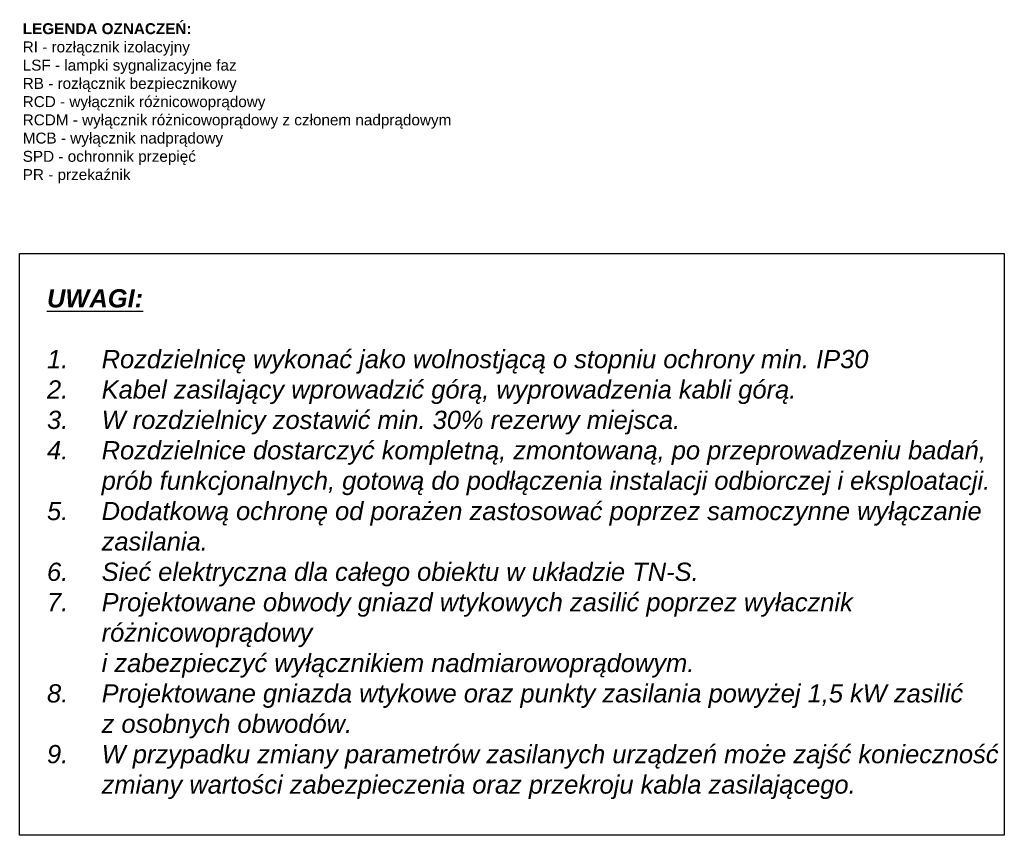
# Model space of a CAD drawing. Header units: millimetres. Extents: x 12 to 1213, y -1133 to 250.
# Tile 14 of 14: x 1078 to 1213, y -156 to -44. Entities that reach past the tile are written whole.
import ezdxf

# ---------------------------------------------------------------- set-up
doc = ezdxf.new("R2010")
doc.units = ezdxf.units.MM
doc.styles.get("Standard").update_dxf_attribs({"font": 'ARIAL.TTF'})
doc.styles.add('STYLE2', font='arial.ttf', dxfattribs={"height": 2.5})

msp = doc.modelspace()

# ---------------------------------------------------------------- linework, layer by layer
at = {"ltscale": 5}
msp.add_lwpolyline([(1077.98, -75.97), (1213.08, -75.97), (1213.08, -155.75), (1077.98, -155.75)], close=True, dxfattribs=at)

# ---------------------------------------------------------------- texts
at = {"insert": (1078.4, -44.39), "char_height": 1.5, "attachment_point": 1}
msp.add_mtext_dynamic_manual_height_columns('\\pxql;{\\fArial|b1|i0|c238|p34;LEGENDA OZNACZEŃ:\\P}RI - rozłącznik izolacyjny\\PLSF - lampki sygnalizacyjne faz\\PRB - rozłącznik bezpiecznikowy\\PRCD - wyłącznik różnicowoprądowy\\PRCDM - wyłącznik różnicowoprądowy z członem nadprądowym\\PMCB - wyłącznik nadprądowy\\PSPD - ochronnik przepięć\\PPR - przekaźnik', width=84.3226, gutter_width=12.5, heights=[0], dxfattribs=at)
at = {"linetype": 'Continuous', "insert": (1081.73, -115.83), "char_height": 2.5, "width": 131.742, "attachment_point": 4, "style": 'STYLE2'}
msp.add_mtext('{\\L\\fArial|b1|i1|c238|p34;UWAGI:\\P\\l\\fArial|b0|i1|c238|p34;\\P\\pxi-3,l3,t3;1.^IRozdzielnicę wykonać jako wolnostjącą o stopniu ochrony min. IP30\\P2.^IKabel zasilający wprowadzić górą, wyprowadzenia kabli górą.\\P3.^IW rozdzielnicy zostawić min. 30% rezerwy miejsca.\\P4.^IRozdzielnice dostarczyć kompletną, zmontowaną, po przeprowadzeniu badań, prób funkcjonalnych, gotową do podłączenia instalacji odbiorczej i eksploatacji.\\P5.^IDodatkową ochronę od porażen zastosować poprzez samoczynne wyłączanie zasilania.\\P6.^ISieć elektryczna dla całego obiektu w układzie TN-S.\\P7.^IProjektowane obwody gniazd wtykowych zasilić poprzez wyłacznik różnicowoprądowy\\P^Ii zabezpieczyć wyłącznikiem nadmiarowoprądowym.\\P8.^IProjektowane gniazda wtykowe oraz punkty zasilania powyżej 1,5 kW zasilić \\P^Iz osobnych obwodów.\\P9.^IW przypadku zmiany parametrów zasilanych urządzeń może zajść konieczność zmiany wartości zabezpieczenia oraz przekroju kabla zasilającego.}', dxfattribs=at)

doc.saveas('drawing.dxf')
